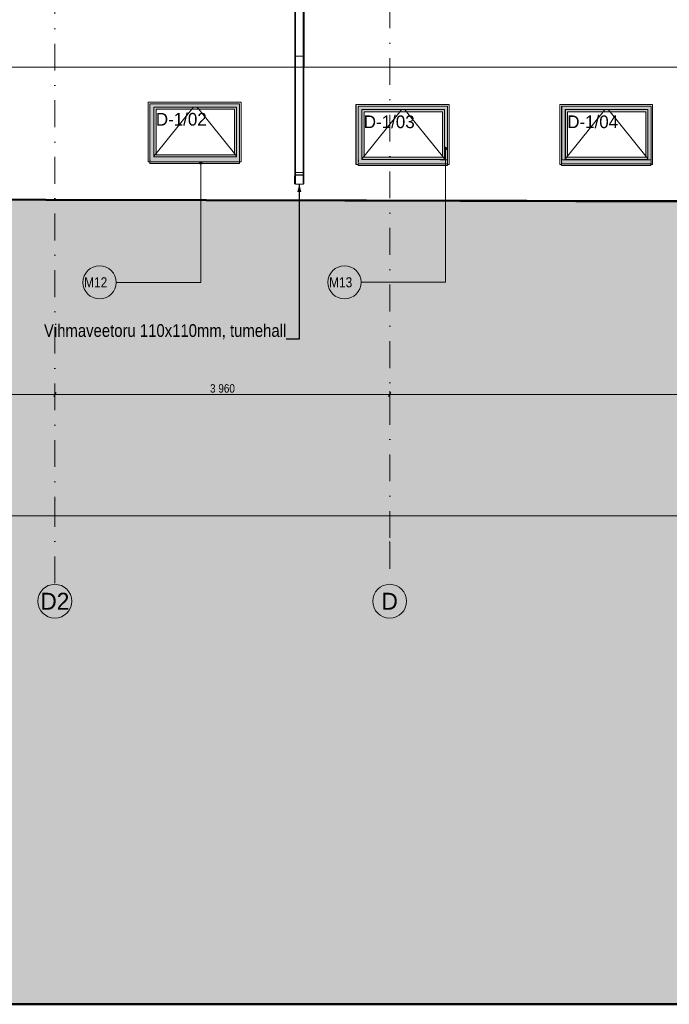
# Model space of a CAD drawing. Header units: millimetres. Extents: x -65 to 137875, y -1905 to 36930.
# Tile 120 of 151: x 58201 to 65885, y 1890 to 13545. Entities that reach past the tile are written whole.
import ezdxf
from ezdxf.enums import TextEntityAlignment as Align

# ---------------------------------------------------------------- set-up
doc = ezdxf.new("R2010")
doc.units = ezdxf.units.MM
doc.header["$MEASUREMENT"] = 0
doc.linetypes.add('Punkt katkend', pattern=[670.277762, 317.5, -176.388889, 0, -176.388874])
for name, color, linetype in [('00 2D joon.AR', 7, 'Continuous'), ('00 Silt sein.AR', 7, 'Continuous'), ('00 Tekst.AR', 7, 'Continuous'), ('00 Telje mõõdud.AR', 7, 'Continuous'), ('00 Teljed.AR', 7, 'Continuous'), ('1232 Välisseinad.AR', 7, 'Continuous'), ('1232 Välisseinad.VANA', 7, 'Continuous'), ('1248 Vihmaveetorud.AR', 7, 'Continuous'), ('Aken', 7, 'Continuous')]:
    doc.layers.add(name, color=color, linetype=linetype)
doc.styles.add('GENERATED_STYLE_4', font='txt', dxfattribs={"width": 0.84})
doc.styles.add('GENERATED_STYLE_6', font='txt')
doc.dimstyles.new('GENERATED_STYLE__1', dxfattribs={"dimtxt": 100, "dimasz": 38, "dimexe": 0.18, "dimexo": 1.5, "dimgap": 0, "dimtad": 1, "dimtih": 1, "dimtoh": 1, "dimdec": 0, "dimzin": 0, "dimdsep": 46, "dimtxsty": 'GENERATED_STYLE_4', "dimblk": 'ARROWHEAD_2', "dimblk1": 'ARROWHEAD_2', "dimblk2": 'ARROWHEAD_2', "dimcen": 0.09, "dimclrd": 256, "dimclre": 256, "dimclrt": 256, "dimadec": 1, "dimazin": 0, "dimtfac": 1, "dimtdec": 4, "dimtmove": 0, "dimatfit": 3, "dimfxl": 0, "dimtolj": 1, "dimtzin": 0, "dimarcsym": 0})
doc.dimstyles.new('GENERATED_STYLE__3', dxfattribs={"dimtxt": 0.18, "dimasz": 91.2, "dimexe": 0.18, "dimexo": 0.0625, "dimgap": 0, "dimtad": 0, "dimtih": 1, "dimtoh": 1, "dimdec": 4, "dimzin": 0, "dimdsep": 46, "dimcen": 0.09, "dimadec": 0, "dimazin": 0, "dimtfac": 1, "dimtdec": 4, "dimtmove": 0, "dimatfit": 3, "dimldrblk": 'ARROWHEAD_5', "dimfxl": 0, "dimtolj": 1, "dimtzin": 0, "dimarcsym": 0})
pattern_1 = [(180, (62188.17, 11831.43), (0, 67), []), (90, (62188.1706, 11831.429), (2.681414, 0), [67, -67]), (90, (62186.83, 11898.429), (2.681414, 0), [67, -201, 67, -67]), (90, (62187.5002, 12032.429), (1.3407068, 0), [67, -335])]

# ---------------------------------------------------------------- blocks, each defined once
blk = doc.blocks.new('Section Element_368_2', base_point=(-56954, 12361))
at = {"layer": '1232 Välisseinad.AR', "color": 7, "linetype": 'Continuous', "lineweight": 13}
for p, q in [((59721, 12570), (60821, 12570)), ((59721, 11861), (59721, 12570)), ((60821, 12570), (60821, 11861)), ((59740, 11861), (59721, 11861)), ((59740, 11861), (59740, 11861)), ((60801, 11861), (60800, 11861)), ((60821, 11861), (60801, 11861))]:
    blk.add_line(p, q, dxfattribs=at)
blk = doc.blocks.new('Section Element_369_2', base_point=(-56954, 12361))
at = {"layer": '1232 Välisseinad.AR', "color": 7, "linetype": 'Continuous', "lineweight": 13}
for p, q in [((62178, 12540), (62183, 12540)), ((62178, 11831), (62178, 12540)), ((62179, 12540), (62179, 11831)), ((62183, 11831), (62178, 11831))]:
    blk.add_line(p, q, dxfattribs=at)
blk = doc.blocks.new('Section Element_370_2', base_point=(-56954, 12361))
at = {"layer": '1232 Välisseinad.AR', "color": 7, "linetype": 'Continuous', "lineweight": 13}
for p, q in [((64590, 12540), (64609, 12540)), ((64590, 11831), (64590, 12540)), ((65670, 12540), (65687, 12540)), ((65687, 12540), (65687, 11831)), ((64609, 11831), (64590, 11831)), ((64610, 11831), (64609, 11831)), ((65670, 11831), (65667, 11831)), ((65687, 11831), (65670, 11831))]:
    blk.add_line(p, q, dxfattribs=at)
blk = doc.blocks.new('Section Element_462_2', base_point=(-56954, 12361))
at = {"layer": '1232 Välisseinad.AR', "color": 7, "linetype": 'Continuous', "lineweight": 13}
blk.add_line((59740, 12550), (59740, 11861), dxfattribs=at)
blk = doc.blocks.new('Section Element_463_2', base_point=(-56954, 12361))
at = {"layer": '1232 Välisseinad.AR', "color": 7, "linetype": 'Continuous', "lineweight": 13}
for p, q in [((64609, 12520), (64609, 11831)), ((64616, 11886), (64616, 12520))]:
    blk.add_line(p, q, dxfattribs=at)
blk = doc.blocks.new('Section Element_470_2', base_point=(-56954, 12361))
at = {"layer": '1232 Välisseinad.AR', "color": 7, "linetype": 'Continuous', "lineweight": 13}
blk.add_line((60801, 11861), (60801, 12550), dxfattribs=at)
blk = doc.blocks.new('Section Element_471_2', base_point=(-56954, 12361))
at = {"layer": '1232 Välisseinad.AR', "color": 7, "linetype": 'Continuous', "lineweight": 13}
blk.add_line((65670, 11831), (65670, 12520), dxfattribs=at)
blk = doc.blocks.new('Section Element_491_2', base_point=(-56954, 12361))
at = {"layer": '1232 Välisseinad.AR', "color": 7, "linetype": 'Continuous', "lineweight": 13}
for p, q in [((61454, 12981), (54729, 12981)), ((76579, 12981), (61564, 12981))]:
    blk.add_line(p, q, dxfattribs=at)
blk = doc.blocks.new('Section Element_515_2', base_point=(-56954, 12361))
at = {"layer": '1232 Välisseinad.VANA', "linetype": 'Continuous', "lineweight": 13, "true_color": 0x3b3c3b}
for points in [[(59743, 11884), (59740, 11863), (60800, 11863), (60801, 11869), (60801, 11911), (59747, 11911)], [(60549, 11911), (60801, 11865), (60801, 11869), (60801, 11911)], [(60800, 11863), (59740, 11863), (59740, 11842), (60800, 11842)], [(60801, 11869), (60800, 11863), (60800, 11842), (60800, 11842), (60800, 11847), (60800, 11847), (60800, 11843), (60800, 11843), (60800, 11862), (60801, 11868)], [(60800, 11847), (60800, 11847), (60800, 11843), (60800, 11843)], [(60801, 11864), (60801, 11868), (60801, 11869), (60801, 11865)]]:
    blk.add_hatch(color=250, dxfattribs=at).paths.add_polyline_path(points)
at = {"layer": '1232 Välisseinad.VANA', "color": 7, "linetype": 'Continuous', "lineweight": 13}
for p, q in [((59743, 11884), (59740, 11863)), ((59740, 11863), (59740, 11842)), ((59740, 11863), (60800, 11863)), ((59740, 11842), (60800, 11842)), ((60801, 11869), (60800, 11863)), ((60800, 11862), (60801, 11868)), ((60800, 11863), (60800, 11842)), ((60800, 11843), (60800, 11862)), ((60800, 11842), (60800, 11847)), ((60800, 11847), (60800, 11843))]:
    blk.add_line(p, q, dxfattribs=at)
blk = doc.blocks.new('Section Element_516_2', base_point=(-56954, 12361))
at = {"layer": 'Aken', "linetype": 'Continuous', "lineweight": 13, "true_color": 0x3b3c3b}
for points in [[(60801, 12550), (59747, 12550), (59747, 12510), (59789, 12510), (60767, 12510), (60801, 12510)], [(60801, 12550), (59747, 12550), (59747, 12510), (59789, 12510), (60767, 12510), (60801, 12510)], [(59747, 11921), (59789, 11921), (59789, 12510), (59747, 12510)], [(59789, 12510), (59747, 12510), (59747, 12040), (59789, 12041)], [(59789, 12510), (59789, 12510), (59789, 11921), (59789, 11921)], [(59789, 12510), (59789, 12041), (59789, 12012), (59789, 12510)], [(59789, 12510), (59789, 12485), (59814, 12485), (60742, 12485), (60767, 12485), (60767, 12510)], [(59789, 12510), (59789, 12485), (59814, 12485), (60742, 12485), (60767, 12485), (60767, 12510)], [(59789, 11946), (59814, 11946), (59814, 12485), (59789, 12485)], [(59814, 12485), (59789, 12485), (59789, 12012), (59814, 12012)], [(59814, 12485), (59814, 11946), (59814, 11946), (59814, 12485)], [(59814, 12485), (59814, 12012), (59814, 11995), (59814, 12485)], [(60742, 12485), (60742, 11946), (60767, 11946), (60767, 12485)], [(60742, 12485), (60742, 11946), (60767, 11946), (60767, 12485)], [(60767, 12510), (60767, 11921), (60801, 11921), (60801, 12510)], [(60767, 12510), (60767, 11921), (60801, 11921), (60801, 12510)], [(59789, 11921), (59747, 11921), (59747, 11911), (60801, 11911), (60801, 11921), (60767, 11921)], [(59789, 11921), (60767, 11921), (60767, 11946), (60742, 11946), (59814, 11946), (59789, 11946)], [(60534, 11946), (60534, 11921), (60767, 11921), (60767, 11946)], [(60549, 11921), (60549, 11911), (60801, 11911), (60801, 11921)], [(60800, 11862), (60800, 11861), (60801, 11861), (60801, 11868)], [(60800, 11862), (60800, 11861), (60801, 11861), (60801, 11868)]]:
    blk.add_hatch(color=250, dxfattribs=at).paths.add_polyline_path(points)
at = {"layer": 'Aken', "color": 7, "linetype": 'Continuous', "lineweight": 13}
for p, q in [((59789, 12510), (59789, 11921)), ((59789, 12510), (59789, 11921)), ((60767, 12510), (59789, 12510)), ((59814, 12485), (59814, 11946)), ((60742, 12485), (59814, 12485)), ((60742, 11946), (60742, 12485)), ((60767, 11921), (60767, 12510)), ((59789, 11921), (60767, 11921)), ((59814, 11946), (60742, 11946))]:
    blk.add_line(p, q, dxfattribs=at)
at = {"layer": 'Aken', "color": 7, "linetype": 'Continuous', "lineweight": 15}
blk.add_line((59814, 11946), (59814, 12485), dxfattribs=at)
at = {"layer": 'Aken', "color": 253, "linetype": 'Continuous', "lineweight": 13, "true_color": 0xa5a6a4}
for p, q in [((59814, 11959), (60238, 12485)), ((60238, 12485), (60258, 12510)), ((60319, 12485), (60298, 12510)), ((60742, 11959), (60319, 12485)), ((59789, 11928), (59814, 11959)), ((60767, 11928), (60742, 11959))]:
    blk.add_line(p, q, dxfattribs=at)
blk = doc.blocks.new('Section Element_518_2', base_point=(-56954, 12361))
at = {"layer": 'Aken', "linetype": 'Continuous', "lineweight": 13, "true_color": 0x3b3c3b}
for points in [[(62203, 12520), (62203, 12480), (62248, 12480), (63225, 12480), (63260, 12480), (63260, 12520)], [(62203, 12520), (62203, 12480), (62248, 12480), (63225, 12480), (63260, 12480), (63260, 12520)], [(62203, 12480), (62203, 11891), (62248, 11891), (62248, 12480)], [(62203, 12480), (62203, 12010), (62248, 12011), (62248, 12480)], [(62249, 12480), (62248, 12480), (62248, 11891), (62249, 11891)], [(62249, 12480), (62248, 12480), (62248, 12011), (62249, 11982)], [(62249, 12480), (62249, 12455), (62274, 12455), (63201, 12455), (63225, 12455), (63225, 12480)], [(62249, 12480), (62249, 12455), (62274, 12455), (63201, 12455), (63225, 12455), (63225, 12480)], [(63225, 11891), (63260, 11891), (63260, 12480), (63225, 12480)], [(63225, 11891), (63260, 11891), (63260, 12480), (63225, 12480)], [(62274, 12455), (62249, 12455), (62249, 11916), (62274, 11916)], [(62274, 12455), (62249, 12455), (62249, 11982), (62274, 11982)], [(62274, 11916), (62274, 11916), (62274, 12455), (62274, 12455)], [(62274, 11982), (62274, 11965), (62274, 12455), (62274, 12455)], [(63201, 12455), (63201, 11916), (63225, 11916), (63225, 12455)], [(63201, 12455), (63201, 11916), (63225, 11916), (63225, 12455)], [(62248, 11891), (62203, 11891), (62203, 11840), (62209, 11886), (63103, 11886), (63260, 11886), (63260, 11891), (63225, 11891)], [(62274, 11916), (62249, 11916), (62249, 11891), (63225, 11891), (63225, 11916), (63201, 11916)], [(62993, 11916), (62993, 11891), (63225, 11891), (63225, 11916)], [(63008, 11891), (63008, 11886), (63103, 11886), (63260, 11886), (63260, 11891)], [(62203, 11874), (62203, 11840), (62209, 11886)], [(63260, 11837), (63260, 11831), (63260, 11831), (63260, 11838)], [(63260, 11837), (63260, 11831), (63260, 11831), (63260, 11838)]]:
    blk.add_hatch(color=250, dxfattribs=at).paths.add_polyline_path(points)
at = {"layer": 'Aken', "color": 7, "linetype": 'Continuous', "lineweight": 13}
for p, q in [((62248, 12480), (62248, 11891)), ((63225, 12480), (62248, 12480)), ((62249, 12480), (62249, 11891)), ((63225, 11891), (63225, 12480)), ((62274, 12455), (62274, 11916)), ((63201, 12455), (62274, 12455)), ((63201, 11916), (63201, 12455)), ((62248, 11891), (63225, 11891)), ((62274, 11916), (63201, 11916))]:
    blk.add_line(p, q, dxfattribs=at)
at = {"layer": 'Aken', "color": 253, "linetype": 'Continuous', "lineweight": 13, "true_color": 0xa5a6a4}
for p, q in [((62697, 12455), (62717, 12480)), ((62777, 12455), (62757, 12480)), ((62274, 11929), (62697, 12455)), ((63201, 11929), (62777, 12455)), ((62249, 11898), (62274, 11929)), ((63225, 11898), (63201, 11929))]:
    blk.add_line(p, q, dxfattribs=at)
at = {"layer": 'Aken', "color": 7, "linetype": 'Continuous', "lineweight": 15}
blk.add_line((62274, 11916), (62274, 12455), dxfattribs=at)
blk = doc.blocks.new('Section Element_519_2', base_point=(-56954, 12361))
at = {"layer": 'Aken', "linetype": 'Continuous', "lineweight": 13, "true_color": 0x3b3c3b}
for points in [[(64616, 12520), (64616, 12480), (64655, 12480), (65632, 12480), (65670, 12480), (65670, 12520)], [(64616, 12520), (64616, 12480), (64655, 12480), (65632, 12480), (65670, 12480), (65670, 12520)], [(64616, 11891), (64655, 11891), (64655, 12480), (64616, 12480)], [(64616, 12010), (64655, 12011), (64655, 12480), (64616, 12480)], [(64656, 12480), (64655, 12480), (64655, 11891), (64656, 11891)], [(64656, 12480), (64655, 12480), (64655, 12011), (64656, 11982)], [(65632, 12480), (64656, 12480), (64656, 12455), (64681, 12455), (65608, 12455), (65632, 12455)], [(65632, 12480), (64656, 12480), (64656, 12455), (64681, 12455), (65608, 12455), (65632, 12455)], [(65632, 12480), (65632, 11891), (65670, 11891), (65670, 12480)], [(65632, 12480), (65632, 11891), (65670, 11891), (65670, 12480)], [(64681, 12455), (64656, 12455), (64656, 11916), (64681, 11916)], [(64681, 12455), (64656, 12455), (64656, 11982), (64681, 11982)], [(64681, 12455), (64681, 11916), (64681, 11916), (64681, 12455)], [(64681, 12455), (64681, 11982), (64681, 11965), (64681, 12455)], [(65608, 12455), (65608, 11916), (65632, 11916), (65632, 12455)], [(65608, 12455), (65608, 11916), (65632, 11916), (65632, 12455)], [(64616, 11886), (65670, 11886), (65670, 11891), (65632, 11891), (64655, 11891), (64616, 11891)], [(64681, 11916), (64656, 11916), (64656, 11891), (65632, 11891), (65632, 11916), (65608, 11916)], [(65403, 11916), (65403, 11891), (65632, 11891), (65632, 11916)], [(65670, 11891), (65418, 11891), (65418, 11886), (65670, 11886)], [(65667, 11831), (65670, 11831), (65670, 11865), (65667, 11837)], [(65667, 11831), (65670, 11831), (65670, 11865), (65667, 11837)]]:
    blk.add_hatch(color=250, dxfattribs=at).paths.add_polyline_path(points)
at = {"layer": 'Aken', "color": 7, "linetype": 'Continuous', "lineweight": 13}
for p, q in [((64655, 12480), (64655, 11891)), ((65632, 12480), (64655, 12480)), ((64656, 12480), (64656, 11891)), ((65632, 11891), (65632, 12480)), ((64681, 12455), (64681, 11916)), ((65608, 12455), (64681, 12455)), ((65608, 11916), (65608, 12455)), ((64655, 11891), (65632, 11891)), ((64681, 11916), (65608, 11916))]:
    blk.add_line(p, q, dxfattribs=at)
at = {"layer": 'Aken', "color": 253, "linetype": 'Continuous', "lineweight": 13, "true_color": 0xa5a6a4}
for p, q in [((65104, 12455), (65124, 12480)), ((65184, 12455), (65164, 12480)), ((64681, 11929), (65104, 12455)), ((65608, 11929), (65184, 12455)), ((64656, 11898), (64681, 11929)), ((65632, 11898), (65608, 11929))]:
    blk.add_line(p, q, dxfattribs=at)
at = {"layer": 'Aken', "color": 7, "linetype": 'Continuous', "lineweight": 15}
blk.add_line((64681, 11916), (64681, 12455), dxfattribs=at)
blk = doc.blocks.new('Section Element_528_2', base_point=(-56954, 12361))
at = {"layer": '1232 Välisseinad.AR', "color": 7, "linetype": 'Continuous', "lineweight": 13}
for p, q in [((62183, 12540), (62203, 12540)), ((62183, 11831), (62183, 12540)), ((62203, 12520), (62203, 11839)), ((62203, 12520), (62203, 12520)), ((62203, 11831), (62183, 11831))]:
    blk.add_line(p, q, dxfattribs=at)
blk = doc.blocks.new('Section Element_529_2', base_point=(-56954, 12361))
at = {"layer": '1232 Välisseinad.AR', "color": 7, "linetype": 'Continuous', "lineweight": 13}
for p, q in [((63260, 12540), (63280, 12540)), ((63260, 11840), (63260, 12520)), ((63280, 12540), (63280, 11831)), ((63260, 11831), (63260, 11838)), ((63280, 11831), (63260, 11831))]:
    blk.add_line(p, q, dxfattribs=at)
blk = doc.blocks.new('Section Element_531_2', base_point=(-56954, 12361))
at = {"layer": '1232 Välisseinad.VANA', "linetype": 'Continuous', "lineweight": 13, "true_color": 0x3b3c3b}
for points in [[(62203, 11838), (63260, 11838), (63260, 11840), (63260, 11840), (63260, 11886), (63103, 11886), (62209, 11886), (62203, 11840), (62203, 11839), (62203, 11839)], [(63260, 11817), (63260, 11838), (62203, 11838), (62203, 11817)], [(63103, 11886), (63008, 11886), (63260, 11840), (63260, 11886)], [(63260, 11840), (63260, 11838), (63260, 11817), (63260, 11817), (63260, 11822), (63260, 11822), (63260, 11818), (63260, 11818), (63260, 11837), (63260, 11839)], [(63260, 11818), (63260, 11818), (63260, 11822), (63260, 11822)]]:
    blk.add_hatch(color=250, dxfattribs=at).paths.add_polyline_path(points)
at = {"layer": '1232 Välisseinad.VANA', "color": 7, "linetype": 'Continuous', "lineweight": 13}
for p, q in [((62209, 11886), (62203, 11840)), ((62203, 11839), (62203, 11838)), ((62203, 11838), (63260, 11838)), ((62203, 11838), (62203, 11817)), ((62203, 11817), (63260, 11817)), ((63178, 11886), (63260, 11886)), ((63260, 11840), (63260, 11838)), ((63260, 11837), (63260, 11839)), ((63260, 11838), (63260, 11817)), ((63260, 11818), (63260, 11837)), ((63260, 11817), (63260, 11822)), ((63260, 11822), (63260, 11818))]:
    blk.add_line(p, q, dxfattribs=at)
blk = doc.blocks.new('Section Element_532_2', base_point=(-56954, 12361))
at = {"layer": '1232 Välisseinad.VANA', "linetype": 'Continuous', "lineweight": 13, "true_color": 0x3b3c3b}
for points in [[(64610, 11838), (65667, 11838), (65670, 11866), (65670, 11886), (64616, 11886), (64613, 11862)], [(65667, 11817), (65667, 11838), (64610, 11838), (64610, 11817)], [(65418, 11886), (65667, 11841), (65670, 11866), (65670, 11886)], [(65670, 11866), (65667, 11838), (65667, 11817), (65667, 11817), (65667, 11822), (65667, 11822), (65667, 11818), (65667, 11818), (65667, 11837), (65670, 11865)], [(65667, 11840), (65670, 11865), (65670, 11866), (65667, 11841)], [(65667, 11818), (65667, 11818), (65667, 11822), (65667, 11822)]]:
    blk.add_hatch(color=250, dxfattribs=at).paths.add_polyline_path(points)
at = {"layer": '1232 Välisseinad.VANA', "color": 7, "linetype": 'Continuous', "lineweight": 13}
for p, q in [((64613, 11862), (64610, 11838)), ((64610, 11838), (65667, 11838)), ((64610, 11838), (64610, 11817)), ((64610, 11817), (65667, 11817)), ((64616, 11886), (65670, 11886)), ((65670, 11866), (65667, 11838)), ((65667, 11837), (65670, 11865)), ((65667, 11838), (65667, 11817)), ((65667, 11818), (65667, 11837)), ((65667, 11817), (65667, 11822)), ((65667, 11822), (65667, 11818))]:
    blk.add_line(p, q, dxfattribs=at)
blk = doc.blocks.new('Section Element_540_2', base_point=(-56954, 12361))
at = {"layer": '1232 Välisseinad.AR', "color": 7, "linetype": 'Continuous', "lineweight": 13}
blk.add_line((59740, 12550), (60801, 12550), dxfattribs=at)
blk = doc.blocks.new('Section Element_541_2', base_point=(-56954, 12361))
at = {"layer": '1232 Välisseinad.AR', "color": 7, "linetype": 'Continuous', "lineweight": 13}
for p, q in [((62203, 12540), (63260, 12540)), ((62203, 12520), (63260, 12520))]:
    blk.add_line(p, q, dxfattribs=at)
blk = doc.blocks.new('Section Element_542_2', base_point=(-56954, 12361))
at = {"layer": '1232 Välisseinad.AR', "color": 7, "linetype": 'Continuous', "lineweight": 13}
for p, q in [((64609, 12540), (65670, 12540)), ((64609, 12520), (65670, 12520))]:
    blk.add_line(p, q, dxfattribs=at)
blk = doc.blocks.new('Section Element_549_2', base_point=(-56954, 12361))
at = {"layer": '1232 Välisseinad.AR', "color": 7, "linetype": 'Continuous', "lineweight": 13}
for p, q in [((54709, 11421), (81099, 11338)), ((83099, 11330), (54709, 11419)), ((83164, 7671), (54728, 7671))]:
    blk.add_line(p, q, dxfattribs=at)
blk = doc.blocks.new('Section Element_557_2', base_point=(-56954, 12361))
at = {"layer": '1232 Välisseinad.VANA', "linetype": 'Continuous', "lineweight": 0, "true_color": 0x000000}
h = blk.add_hatch(dxfattribs=at)
h.set_pattern_fill('Tellis___Tavaseotis_0002', color=178, style=0, pattern_type=2)
h.set_pattern_definition(pattern_1)
h.paths.add_polyline_path([(62183, 12540), (62179, 12540), (62179, 11831), (62183, 11831)])
h = blk.add_hatch(dxfattribs=at)
h.set_pattern_fill('Tellis___Tavaseotis_0002', color=178, style=0, pattern_type=2)
h.set_pattern_definition(pattern_1)
h.paths.add_polyline_path([(62183, 12540), (62179, 12540), (62179, 11831), (62183, 11831)])
blk = doc.blocks.new('Section Element_842_2', base_point=(-56954, 12361))
at = {"layer": '1248 Vihmaveetorud.AR', "color": 7, "linetype": 'Continuous', "lineweight": 13}
for p, q in [((61454, 11736), (61454, 11735)), ((61454, 11735), (61454, 11728)), ((61454, 11728), (61454, 11721)), ((61454, 11721), (61454, 11715)), ((61454, 11715), (61454, 11709)), ((61454, 11709), (61454, 11705)), ((61454, 11705), (61454, 11701)), ((61454, 11701), (61454, 11699)), ((61455, 11699), (61455, 11683)), ((61455, 11683), (61455, 11663)), ((61455, 11663), (61455, 11645)), ((61456, 11736), (61456, 11736)), ((61456, 11704), (61457, 11706)), ((61457, 11736), (61464, 11736)), ((61457, 11736), (61457, 11736)), ((61457, 11706), (61464, 11709)), ((61464, 11708), (61457, 11705)), ((61457, 11705), (61457, 11704)), ((61464, 11736), (61554, 11736)), ((61464, 11736), (61464, 11731)), ((61464, 11731), (61464, 11726)), ((61464, 11726), (61464, 11721)), ((61464, 11721), (61464, 11716)), ((61464, 11716), (61464, 11713)), ((61464, 11713), (61464, 11710)), ((61464, 11710), (61464, 11709)), ((61464, 11709), (61554, 11709)), ((61554, 11708), (61464, 11708)), ((61465, 11702), (61464, 11679)), ((61464, 11679), (61464, 11658)), ((61464, 11658), (61464, 11639)), ((61465, 11708), (61465, 11707)), ((61465, 11706), (61465, 11702)), ((61554, 11736), (61561, 11736)), ((61554, 11736), (61554, 11731)), ((61554, 11731), (61554, 11726)), ((61554, 11726), (61554, 11721)), ((61554, 11721), (61554, 11716)), ((61554, 11716), (61554, 11713)), ((61554, 11713), (61554, 11710)), ((61554, 11710), (61554, 11709)), ((61554, 11709), (61561, 11706)), ((61560, 11705), (61554, 11708)), ((61555, 11702), (61554, 11679)), ((61554, 11679), (61554, 11658)), ((61554, 11658), (61554, 11639)), ((61555, 11707), (61555, 11707)), ((61555, 11705), (61555, 11702)), ((61560, 11704), (61560, 11705)), ((61561, 11736), (61561, 11736)), ((61561, 11706), (61562, 11702)), ((61562, 11736), (61562, 11736)), ((61562, 11702), (61564, 11698)), ((61564, 11736), (61564, 11735)), ((61564, 11736), (61564, 11728)), ((61564, 11735), (61564, 11728)), ((61564, 11728), (61564, 11721)), ((61564, 11728), (61564, 11705)), ((61564, 11721), (61564, 11715)), ((61564, 11715), (61564, 11709)), ((61564, 11709), (61564, 11705)), ((61564, 11705), (61564, 11701)), ((61564, 11705), (61564, 11683)), ((61564, 11701), (61564, 11698)), ((61564, 11698), (61564, 11697)), ((61564, 11698), (61564, 11698)), ((61564, 11683), (61564, 11663)), ((61564, 11663), (61564, 11645)), ((61455, 11645), (61455, 11631)), ((61455, 11631), (61455, 11619)), ((61455, 11619), (61455, 11611)), ((61455, 11611), (61455, 11607)), ((61457, 11601), (61455, 11607)), ((61464, 11598), (61457, 11601)), ((61464, 11639), (61464, 11623)), ((61464, 11623), (61464, 11611)), ((61464, 11611), (61464, 11602)), ((61464, 11602), (61464, 11598)), ((61554, 11598), (61464, 11598)), ((61554, 11639), (61554, 11623)), ((61554, 11623), (61554, 11611)), ((61554, 11611), (61554, 11602)), ((61554, 11602), (61554, 11598)), ((61559, 11600), (61559, 11600)), ((61564, 11607), (61561, 11600)), ((61564, 11645), (61564, 11631)), ((61564, 11631), (61564, 11619)), ((61564, 11619), (61564, 11611)), ((61564, 11611), (61564, 11607))]:
    blk.add_line(p, q, dxfattribs=at)
blk = doc.blocks.new('Section Element_843_2', base_point=(-56954, 12361))
at = {"layer": '1248 Vihmaveetorud.AR', "color": 7, "linetype": 'Continuous', "lineweight": 13}
for p, q in [((61453, 11697), (61456, 11704)), ((61453, 11607), (61453, 11697)), ((61457, 11703), (61454, 11697)), ((61454, 11697), (61454, 11607)), ((61454, 11697), (61455, 11697)), ((61457, 11703), (61455, 11697)), ((61456, 11704), (61463, 11707)), ((61463, 11706), (61457, 11703)), ((61464, 11706), (61457, 11703)), ((61463, 11707), (61553, 11707)), ((61553, 11706), (61463, 11706)), ((61553, 11707), (61560, 11704)), ((61553, 11707), (61554, 11707)), ((61559, 11703), (61553, 11706)), ((61554, 11707), (61560, 11704)), ((61562, 11697), (61559, 11703)), ((61560, 11704), (61563, 11697)), ((61560, 11704), (61561, 11704)), ((61561, 11704), (61564, 11697)), ((61562, 11607), (61562, 11697)), ((61563, 11697), (61563, 11607)), ((61563, 11697), (61564, 11697)), ((61456, 11600), (61453, 11607)), ((61454, 11607), (61457, 11600)), ((61454, 11607), (61455, 11607)), ((61455, 11607), (61457, 11600)), ((61463, 11597), (61456, 11600)), ((61457, 11600), (61463, 11598)), ((61457, 11600), (61464, 11598)), ((61463, 11598), (61553, 11598)), ((61553, 11597), (61463, 11597)), ((61560, 11600), (61553, 11597)), ((61553, 11598), (61559, 11600)), ((61553, 11597), (61554, 11597)), ((61561, 11600), (61554, 11597)), ((61559, 11600), (61562, 11607)), ((61563, 11607), (61560, 11600)), ((61564, 11607), (61561, 11600)), ((61563, 11607), (61564, 11607)), ((61564, 11607), (61564, 11607))]:
    blk.add_line(p, q, dxfattribs=at)
blk = doc.blocks.new('Section Element_844_2', base_point=(-56954, 12361))
at = {"layer": '1248 Vihmaveetorud.AR', "color": 7, "linetype": 'Continuous', "lineweight": 13}
for p, q in [((61455, 13101), (61454, 13099)), ((61454, 13099), (61454, 13091)), ((61454, 13091), (61454, 13080)), ((61454, 13080), (61454, 13067)), ((61454, 13067), (61454, 13050)), ((61455, 13101), (61455, 13101)), ((61465, 13111), (61464, 13108)), ((61464, 13108), (61464, 13100)), ((61464, 13100), (61464, 13089)), ((61464, 13089), (61464, 13074)), ((61464, 13074), (61464, 13056)), ((61464, 13056), (61464, 13036)), ((61555, 13111), (61465, 13111)), ((61465, 13111), (61465, 13111)), ((61555, 13111), (61554, 13108)), ((61554, 13108), (61554, 13100)), ((61554, 13100), (61554, 13089)), ((61554, 13089), (61554, 13074)), ((61554, 13074), (61554, 13056)), ((61554, 13056), (61554, 13036)), ((61562, 13108), (61555, 13111)), ((61555, 13111), (61555, 13111)), ((61565, 13101), (61564, 13099)), ((61564, 13099), (61564, 13091)), ((61564, 13091), (61564, 13080)), ((61564, 13080), (61564, 13067)), ((61564, 13067), (61564, 13050)), ((61565, 13101), (61565, 13101)), ((61454, 13050), (61454, 13032)), ((61454, 13032), (61454, 13012)), ((61454, 13012), (61454, 12991)), ((61454, 12991), (61454, 12981)), ((61454, 12981), (61454, 12981)), ((61455, 12981), (61455, 12981)), ((61455, 12981), (61457, 12981)), ((61464, 12981), (61457, 12981)), ((61464, 13036), (61464, 13014)), ((61464, 13014), (61464, 12992)), ((61464, 12992), (61464, 12981)), ((61464, 12981), (61464, 12981)), ((61464, 12981), (61554, 12981)), ((61554, 13036), (61554, 13014)), ((61554, 13014), (61554, 12992)), ((61554, 12992), (61554, 12981)), ((61561, 12981), (61554, 12981)), ((61561, 12981), (61563, 12981)), ((61563, 12981), (61563, 12981)), ((61564, 13050), (61564, 13032)), ((61564, 13032), (61564, 13012)), ((61564, 13012), (61564, 12991)), ((61565, 12994), (61564, 12989)), ((61564, 12991), (61564, 12981)), ((61564, 12989), (61564, 12984)), ((61564, 12984), (61564, 12981)), ((61565, 13012), (61565, 13012)), ((61565, 13012), (61565, 13010)), ((61565, 13010), (61565, 13007)), ((61565, 13007), (61565, 13003)), ((61565, 13003), (61565, 12999)), ((61565, 12999), (61565, 12994))]:
    blk.add_line(p, q, dxfattribs=at)
blk = doc.blocks.new('Section Element_845_2', base_point=(-56954, 12361))
at = {"layer": '1248 Vihmaveetorud.AR', "color": 7, "linetype": 'Continuous', "lineweight": 13}
for p, q in [((61455, 13162), (61455, 13156)), ((61455, 13156), (61455, 13146)), ((61455, 13146), (61455, 13136)), ((61455, 13136), (61455, 13126)), ((61455, 13126), (61455, 13118)), ((61455, 13118), (61455, 13111)), ((61455, 13111), (61455, 13106)), ((61455, 13106), (61455, 13102)), ((61455, 13102), (61455, 13101)), ((61465, 13162), (61465, 13157)), ((61465, 13157), (61465, 13148)), ((61465, 13148), (61465, 13140)), ((61465, 13140), (61465, 13132)), ((61465, 13132), (61465, 13125)), ((61465, 13125), (61465, 13119)), ((61465, 13119), (61465, 13115)), ((61465, 13115), (61465, 13112)), ((61465, 13112), (61465, 13111)), ((61465, 13111), (61555, 13111)), ((61465, 13111), (61465, 13111)), ((61555, 13162), (61555, 13157)), ((61555, 13157), (61555, 13148)), ((61555, 13148), (61555, 13140)), ((61555, 13140), (61555, 13132)), ((61555, 13132), (61555, 13125)), ((61555, 13125), (61555, 13119)), ((61555, 13119), (61555, 13115)), ((61555, 13115), (61555, 13112)), ((61555, 13112), (61555, 13111)), ((61555, 13111), (61562, 13108)), ((61555, 13111), (61555, 13111)), ((61565, 13162), (61565, 13148)), ((61565, 13162), (61565, 13156)), ((61565, 13156), (61565, 13146)), ((61565, 13148), (61565, 13122)), ((61565, 13146), (61565, 13136)), ((61565, 13136), (61565, 13126)), ((61565, 13126), (61565, 13118)), ((61565, 13122), (61565, 13097)), ((61565, 13118), (61565, 13111)), ((61565, 13111), (61565, 13106)), ((61565, 13106), (61565, 13102)), ((61565, 13102), (61565, 13101)), ((61565, 13101), (61565, 13101)), ((61565, 13097), (61565, 13074)), ((61565, 13074), (61565, 13054)), ((61565, 13054), (61565, 13037)), ((61565, 13037), (61565, 13024)), ((61565, 13024), (61565, 13015)), ((61565, 13015), (61565, 13012))]:
    blk.add_line(p, q, dxfattribs=at)
blk = doc.blocks.new('Section Element_848_2', base_point=(-56954, 12361))
at = {"layer": '1248 Vihmaveetorud.AR', "color": 7, "linetype": 'Continuous', "lineweight": 13}
for p, q in [((61454, 11736), (61454, 12981)), ((61464, 11736), (61464, 12981)), ((61554, 11736), (61554, 12981)), ((61564, 11736), (61564, 12981)), ((61564, 11736), (61564, 12981)), ((61456, 11736), (61457, 11736)), ((61457, 11736), (61464, 11736)), ((61464, 11736), (61554, 11736)), ((61554, 11736), (61561, 11736)), ((61561, 11736), (61562, 11736))]:
    blk.add_line(p, q, dxfattribs=at)
blk = doc.blocks.new('Section Element_849_2', base_point=(-56954, 12361))
at = {"layer": '1248 Vihmaveetorud.AR', "color": 7, "linetype": 'Continuous', "lineweight": 13}
for p, q in [((61455, 24485), (61458, 24484)), ((61455, 13162), (61455, 24485)), ((61458, 24484), (61465, 24484)), ((61465, 13162), (61465, 24484)), ((61465, 24484), (61555, 24484)), ((61555, 13162), (61555, 24484)), ((61555, 24484), (61562, 24484)), ((61562, 24484), (61565, 24485)), ((61565, 13162), (61565, 24492)), ((61565, 13162), (61565, 24485))]:
    blk.add_line(p, q, dxfattribs=at)
blk = doc.blocks.new('*D2709', base_point=(-56954, 12361))
at = {"layer": '00 Telje mõõdud.AR', "color": 252, "linetype": 'Continuous', "lineweight": 13, "true_color": 0x8c8d8c}
for p, q in [((54729, 9134), (54700, 9084)), ((54715, 9072), (54715, 9147)), ((54715, 9109), (58617, 9109)), ((58632, 9134), (58603, 9084)), ((58617, 9072), (58617, 9147))]:
    blk.add_line(p, q, dxfattribs=at)
at = {"layer": '00 Telje mõõdud.AR', "color": 252, "lineweight": 13, "true_color": 0x8c8d8c, "insert": (56521, 9129), "char_height": 100, "attachment_point": 7, "style": 'GENERATED_STYLE_4'}
blk.add_mtext('\\A1;{\\pql;\\fArial|b0|i0|c0|p34;3\xa0903}', dxfattribs=at)
blk = doc.blocks.new('ARROWHEAD_2')
at = {"color": 0, "linetype": 'Continuous', "lineweight": 0}
for p, q in [((0, 0), (-1, 0)), ((-0.38, -0.66), (0.38, 0.66))]:
    blk.add_line(p, q, dxfattribs=at)
blk = doc.blocks.new('*D2710', base_point=(-56954, 12361))
at = {"layer": '00 Telje mõõdud.AR', "color": 252, "linetype": 'Continuous', "lineweight": 13, "true_color": 0x8c8d8c}
for p, q in [((58632, 9134), (58603, 9084)), ((58617, 9072), (58617, 9147)), ((58617, 9109), (62578, 9109)), ((62592, 9134), (62563, 9084)), ((62578, 9072), (62578, 9147))]:
    blk.add_line(p, q, dxfattribs=at)
at = {"layer": '00 Telje mõõdud.AR', "color": 252, "lineweight": 13, "true_color": 0x8c8d8c, "insert": (60453, 9129), "char_height": 100, "attachment_point": 7, "style": 'GENERATED_STYLE_4'}
blk.add_mtext('\\A1;{\\pql;\\fArial|b0|i0|c0|p34;3\xa0960}', dxfattribs=at)
blk = doc.blocks.new('*D2711', base_point=(-56954, 12361))
at = {"layer": '00 Telje mõõdud.AR', "color": 252, "linetype": 'Continuous', "lineweight": 13, "true_color": 0x8c8d8c}
for p, q in [((62592, 9134), (62563, 9084)), ((62578, 9072), (62578, 9147)), ((62578, 9109), (72738, 9109)), ((72753, 9134), (72724, 9084)), ((72738, 9072), (72738, 9147))]:
    blk.add_line(p, q, dxfattribs=at)
at = {"layer": '00 Telje mõõdud.AR', "color": 252, "lineweight": 13, "true_color": 0x8c8d8c, "insert": (67481, 9129), "char_height": 100, "attachment_point": 7, "style": 'GENERATED_STYLE_4'}
blk.add_mtext('\\A1;{\\pql;\\fArial|b0|i0|c0|p34;10\xa0161}', dxfattribs=at)
blk = doc.blocks.new('Label_36_2', base_point=(59812, 12485))
at = {"layer": '00 Silt sein.AR', "color": 5, "lineweight": 13, "style": 'GENERATED_STYLE_4'}
blk.add_attdef('DUMMY_25', text='', height=150, dxfattribs=at).set_placement((59812, 12441), align=Align.TOP_LEFT)
blk = doc.blocks.new('Label_37_2', base_point=(62271, 12455))
at = {"layer": '00 Silt sein.AR', "color": 5, "lineweight": 13, "style": 'GENERATED_STYLE_4'}
blk.add_attdef('DUMMY_25', text='', height=150, dxfattribs=at).set_placement((62271, 12411), align=Align.TOP_LEFT)
blk = doc.blocks.new('Label_38_2', base_point=(64678, 12455))
at = {"layer": '00 Silt sein.AR', "color": 5, "lineweight": 13, "style": 'GENERATED_STYLE_4'}
blk.add_attdef('DUMMY_25', text='', height=150, dxfattribs=at).set_placement((64678, 12411), align=Align.TOP_LEFT)
blk = doc.blocks.new('Label_87_2', base_point=(63239, 12019))
at = {"layer": '00 Silt sein.AR', "linetype": 'Continuous', "lineweight": 0, "true_color": 0x000000}
blk.add_hatch(color=178, dxfattribs=at).paths.add_polyline_path([(63224, 12019), (63225, 12014), (63229, 12009), (63234, 12005), (63239, 12004), (63245, 12005), (63250, 12009), (63253, 12014), (63254, 12019), (63253, 12025), (63250, 12030), (63245, 12033), (63239, 12034), (63234, 12033), (63229, 12030), (63225, 12025)])
at = {"layer": '00 Silt sein.AR', "color": 7, "linetype": 'Continuous', "lineweight": 13}
for p, q in [((63239, 12004), (63239, 10436)), ((63239, 10436), (62239, 10436))]:
    blk.add_line(p, q, dxfattribs=at)
at = {"layer": '00 Silt sein.AR', "color": 7, "linetype": 'Continuous', "lineweight": 13, "flags": 128}
blk.add_lwpolyline([(62239, 10436, 1), (61847, 10436, 1)], format="xyb", close=True, dxfattribs=at)
at = {"layer": '00 Silt sein.AR', "color": 7, "linetype": 'Continuous', "lineweight": 13}
blk.add_circle((63239, 12019), 15, dxfattribs=at)
at = {"layer": '00 Silt sein.AR', "color": 7, "lineweight": 13, "insert": (62043, 10496), "char_height": 120, "attachment_point": 2, "style": 'GENERATED_STYLE_4'}
blk.add_mtext('\\A1;{\\pqc;\\pt0,20000;\\fArial|b0|i0|c0|p34;M13 \\fArial|b0|i0|c0|p34;\\A1{\\H.66x;\\S^  ;}\\fArial|b0|i0|c0|p34;\\fArial|b0|i0|c0|p34;\\A1{\\H.66x;\\S^  ;}\\fArial|b0|i0|c0|p34;\\fArial|b0|i0|c0|p34;\\fArial|b0|i0|c0|p34;\\fArial|b0|i0|c0|p34;\\fArial|b0|i0|c0|p34;\\fArial|b0|i0|c0|p34;\\fArial|b0|i0|c0|p34;\\fArial|b0|i0|c0|p34;\\fArial|b0|i0|c0|p34;\\fArial|b0|i0|c0|p34;\\fArial|b0|i0|c0|p34;\\fArial|b0|i0|c0|p34;\\fArial|b0|i0|c0|p34;\\fArial|b0|i0|c0|p34;\\fArial|b0|i0|c0|p34;\\fArial|b0|i0|c0|p34;\\fArial|b0|i0|c0|p34;\\fArial|b0|i0|c0|p34;\\fArial|b0|i0|c0|p34;\\fArial|b0|i0|c0|p34;\\fArial|b0|i0|c0|p34;\\fArial|b0|i0|c0|p34;\\fArial|b0|i0|c0|p34;\\fArial|b0|i0|c0|p34;\\fArial|b0|i0|c0|p34;\\fArial|b0|i0|c0|p34;\\fArial|b0|i0|c0|p34;\\fArial|b0|i0|c0|p34;\\fArial|b0|i0|c0|p34;\\fArial|b0|i0|c0|p34;\\fArial|b0|i0|c0|p34;\\fArial|b0|i0|c0|p34;\\fArial|b0|i0|c0|p34;\\fArial|b0|i0|c0|p34;\\fArial|b0|i0|c0|p34;\\fArial|b0|i0|c0|p34;\\fArial|b0|i0|c0|p34;\\fArial|b0|i0|c0|p34;\\fArial|b0|i0|c0|p34;\\fArial|b0|i0|c0|p34;\\fArial|b0|i0|c0|p34;\\fArial|b0|i0|c0|p34;\\fArial|b0|i0|c0|p34;\\fArial|b0|i0|c0|p34;}', dxfattribs=at)
blk = doc.blocks.new('Label_88_2', base_point=(60343, 11848))
at = {"layer": '00 Silt sein.AR', "linetype": 'Continuous', "lineweight": 0, "true_color": 0x000000}
blk.add_hatch(color=178, dxfattribs=at).paths.add_polyline_path([(60328, 11848), (60329, 11842), (60332, 11837), (60337, 11834), (60343, 11833), (60348, 11834), (60353, 11837), (60356, 11842), (60358, 11848), (60356, 11854), (60353, 11859), (60348, 11862), (60343, 11863), (60337, 11862), (60332, 11859), (60329, 11854)])
at = {"layer": '00 Silt sein.AR', "color": 7, "linetype": 'Continuous', "lineweight": 13}
for p, q in [((60343, 11833), (60343, 10436)), ((60343, 10436), (59343, 10436))]:
    blk.add_line(p, q, dxfattribs=at)
at = {"layer": '00 Silt sein.AR', "color": 7, "linetype": 'Continuous', "lineweight": 13, "flags": 128}
blk.add_lwpolyline([(59343, 10436, 1), (58950, 10436, 1)], format="xyb", close=True, dxfattribs=at)
at = {"layer": '00 Silt sein.AR', "color": 7, "linetype": 'Continuous', "lineweight": 13}
blk.add_circle((60343, 11848), 15, dxfattribs=at)
at = {"layer": '00 Silt sein.AR', "color": 7, "lineweight": 13, "insert": (59146, 10496), "char_height": 120, "attachment_point": 2, "style": 'GENERATED_STYLE_4'}
blk.add_mtext('\\A1;{\\pqc;\\pt0,20000;\\fArial|b0|i0|c0|p34;M12 \\fArial|b0|i0|c0|p34;\\A1{\\H.66x;\\S^  ;}\\fArial|b0|i0|c0|p34;\\fArial|b0|i0|c0|p34;\\A1{\\H.66x;\\S^  ;}\\fArial|b0|i0|c0|p34;\\fArial|b0|i0|c0|p34;\\fArial|b0|i0|c0|p34;\\fArial|b0|i0|c0|p34;\\fArial|b0|i0|c0|p34;\\fArial|b0|i0|c0|p34;\\fArial|b0|i0|c0|p34;\\fArial|b0|i0|c0|p34;\\fArial|b0|i0|c0|p34;\\fArial|b0|i0|c0|p34;\\fArial|b0|i0|c0|p34;\\fArial|b0|i0|c0|p34;\\fArial|b0|i0|c0|p34;\\fArial|b0|i0|c0|p34;\\fArial|b0|i0|c0|p34;\\fArial|b0|i0|c0|p34;\\fArial|b0|i0|c0|p34;\\fArial|b0|i0|c0|p34;\\fArial|b0|i0|c0|p34;\\fArial|b0|i0|c0|p34;\\fArial|b0|i0|c0|p34;\\fArial|b0|i0|c0|p34;\\fArial|b0|i0|c0|p34;\\fArial|b0|i0|c0|p34;\\fArial|b0|i0|c0|p34;\\fArial|b0|i0|c0|p34;\\fArial|b0|i0|c0|p34;\\fArial|b0|i0|c0|p34;\\fArial|b0|i0|c0|p34;\\fArial|b0|i0|c0|p34;\\fArial|b0|i0|c0|p34;\\fArial|b0|i0|c0|p34;\\fArial|b0|i0|c0|p34;\\fArial|b0|i0|c0|p34;\\fArial|b0|i0|c0|p34;\\fArial|b0|i0|c0|p34;\\fArial|b0|i0|c0|p34;\\fArial|b0|i0|c0|p34;\\fArial|b0|i0|c0|p34;\\fArial|b0|i0|c0|p34;\\fArial|b0|i0|c0|p34;\\fArial|b0|i0|c0|p34;\\fArial|b0|i0|c0|p34;\\fArial|b0|i0|c0|p34;}', dxfattribs=at)
blk = doc.blocks.new('Standard grid marker[5]_2', base_point=(58617, 32361))
at = {"layer": '00 Teljed.AR', "color": 252, "linetype": 'Punkt katkend', "lineweight": 13, "true_color": 0x8c8d8c}
for p, q in [((58617, 31361), (58617, 7861)), ((58617, 7861), (58617, 6861))]:
    blk.add_line(p, q, dxfattribs=at)
at = {"layer": '00 Teljed.AR', "color": 252, "linetype": 'Continuous', "lineweight": 13, "true_color": 0x8c8d8c}
blk.add_circle((58617, 6661), 200, dxfattribs=at)
at = {"layer": '00 Teljed.AR', "color": 252, "linetype": 'Punkt katkend', "lineweight": 13, "true_color": 0x8c8d8c}
blk.add_point((58617, 7861), dxfattribs=at)
blk.add_point((58617, 7861), dxfattribs=at)
at = {"layer": '00 Teljed.AR', "color": 252, "lineweight": 13, "true_color": 0x8c8d8c, "style": 'GENERATED_STYLE_6'}
for tag, p in [('AC_MarkerText_1_0', (58617, 32661)), ('AC_MarkerText_1_1', (58617, 6761))]:
    blk.add_attdef(tag, text='', height=200, rotation=360, dxfattribs=at).set_placement(p, align=Align.TOP_CENTER)
blk = doc.blocks.new('Standard grid marker[7]_2', base_point=(62578, 32361))
at = {"layer": '00 Teljed.AR', "color": 252, "linetype": 'Punkt katkend', "lineweight": 13, "true_color": 0x8c8d8c}
for p, q in [((62578, 31861), (62578, 7361)), ((62578, 7361), (62578, 6861))]:
    blk.add_line(p, q, dxfattribs=at)
at = {"layer": '00 Teljed.AR', "color": 252, "linetype": 'Continuous', "lineweight": 13, "true_color": 0x8c8d8c}
blk.add_circle((62578, 6661), 200, dxfattribs=at)
at = {"layer": '00 Teljed.AR', "color": 252, "linetype": 'Punkt katkend', "lineweight": 13, "true_color": 0x8c8d8c}
blk.add_point((62578, 7361), dxfattribs=at)
blk.add_point((62578, 7361), dxfattribs=at)
at = {"layer": '00 Teljed.AR', "color": 252, "lineweight": 13, "true_color": 0x8c8d8c, "style": 'GENERATED_STYLE_6'}
for tag, p in [('AC_MarkerText_1_0', (62578, 32661)), ('AC_MarkerText_1_1', (62578, 6761))]:
    blk.add_attdef(tag, text='', height=200, rotation=360, dxfattribs=at).set_placement(p, align=Align.TOP_CENTER)
blk = doc.blocks.new('ARROWHEAD_5')
at = {"linetype": 'Continuous', "lineweight": 0}
blk.add_hatch(color=0, dxfattribs=at).paths.add_polyline_path([(-1, 0.2679), (0, 0), (-1, -0.2679)])
at = {"color": 0, "linetype": 'Continuous', "lineweight": 0}
blk.add_line((0, 0), (-1, 0), dxfattribs=at)

msp = doc.modelspace()

# ---------------------------------------------------------------- hatches: boundary and pattern name
at = {"layer": '00 2D joon.AR', "linetype": 'Continuous', "lineweight": 13}
msp.add_hatch(color=255, dxfattribs=at).paths.add_polyline_path([(12812.2, 11800.7), (21166.9, 11821.4), (22507.1, 11821.4), (22263.7, 11701.4), (21689.7, 11641.4), (26110.3, 11651.4), (31540.2, 11691.4), (54714.8, 11421.5), (83163.8, 11360), (84358.5, 11357.1), (84558.5, 11351.7), (89443.5, 11314.3), (89443.5, 1890.1), (12810.5, 1890.1)])

# ---------------------------------------------------------------- linework, layer by layer
at = {"layer": '00 2D joon.AR', "color": 7, "linetype": 'Continuous', "lineweight": 50, "flags": 128}
msp.add_lwpolyline([(12812.2, 11800.7), (21166.9, 11821.4), (22507.1, 11821.4), (22263.7, 11701.4), (21689.7, 11641.4), (26110.3, 11651.4), (31540.2, 11691.4), (54714.8, 11421.5), (83163.8, 11360), (84358.5, 11357.1), (84558.5, 11351.7), (89443.5, 11314.3), (89443.5, 1890.1), (12810.5, 1890.1)], close=True, dxfattribs=at)

# ---------------------------------------------------------------- block references
at = {"lineweight": 0}
for name in ['Section Element_368_2', 'Section Element_369_2', 'Section Element_557_2', 'Section Element_370_2']:
    msp.add_blockref(name, (-56954.2, 12361.4), dxfattribs=at)
at = {"layer": '00 Silt sein.AR', "color": 5, "linetype": 'Continuous', "lineweight": 13}
for name, p, values in [('Label_36_2', (59811.6, 12485.4), {'DUMMY_25': 'D-1/02'}), ('Label_37_2', (62271, 12455.4), {'DUMMY_25': 'D-1/03'}), ('Label_38_2', (64677.8, 12455.4), {'DUMMY_25': 'D-1/04'})]:
    msp.add_blockref(name, p, dxfattribs=at).add_auto_attribs(values)
at = {"layer": '00 Silt sein.AR', "color": 7, "linetype": 'Continuous', "lineweight": 13}
for name, p in [('Label_87_2', (63239.3, 12019.3)), ('Label_88_2', (60342.6, 11848))]:
    msp.add_blockref(name, p, dxfattribs=at)
at = {"layer": '00 Teljed.AR', "color": 7, "linetype": 'Continuous', "lineweight": 13}
ref = msp.add_blockref('Standard grid marker[5]_2', (58617.3, 32361.4), dxfattribs=at)
ref.add_attrib('AC_MarkerText_1_1', 'D2', dxfattribs={"color": 252, "lineweight": 13, "true_color": 0x8c8d8c, "height": 200, "rotation": 360, "style": 'GENERATED_STYLE_6'}).set_placement((58617.3, 6761.4), align=Align.TOP_CENTER)
ref = msp.add_blockref('Standard grid marker[7]_2', (62577.6, 32361.4), dxfattribs=at)
ref.add_attrib('AC_MarkerText_1_1', 'D', dxfattribs={"color": 252, "lineweight": 13, "true_color": 0x8c8d8c, "height": 200, "rotation": 360, "style": 'GENERATED_STYLE_6'}).set_placement((62577.6, 6761.4), align=Align.TOP_CENTER)
at = {"layer": '1232 Välisseinad.AR', "lineweight": 0}
for name in ['Section Element_491_2', 'Section Element_462_2', 'Section Element_540_2', 'Section Element_470_2', 'Section Element_528_2', 'Section Element_541_2', 'Section Element_529_2', 'Section Element_542_2', 'Section Element_463_2', 'Section Element_471_2', 'Section Element_549_2']:
    msp.add_blockref(name, (-56954.2, 12361.4), dxfattribs=at)
at = {"layer": '1232 Välisseinad.VANA', "lineweight": 0}
for name in ['Section Element_515_2', 'Section Element_531_2', 'Section Element_532_2']:
    msp.add_blockref(name, (-56954.2, 12361.4), dxfattribs=at)
at = {"layer": '1248 Vihmaveetorud.AR', "lineweight": 0}
for name in ['Section Element_849_2', 'Section Element_844_2', 'Section Element_845_2', 'Section Element_848_2', 'Section Element_843_2', 'Section Element_842_2']:
    msp.add_blockref(name, (-56954.2, 12361.4), dxfattribs=at)
at = {"layer": 'Aken', "lineweight": 0}
for name in ['Section Element_516_2', 'Section Element_518_2', 'Section Element_519_2']:
    msp.add_blockref(name, (-56954.2, 12361.4), dxfattribs=at)

# ---------------------------------------------------------------- texts
at = {"layer": '00 Tekst.AR', "color": 7, "linetype": 'Continuous', "lineweight": 13, "insert": (61354.4, 9762.7), "char_height": 150, "attachment_point": 9, "style": 'GENERATED_STYLE_4'}
msp.add_mtext('\\A1;{\\pqr;\\fArial|b0|i0|c0|p34;Vihmaveetoru 110x110mm, tumehall}', dxfattribs=at)

# ---------------------------------------------------------------- dimensions: what is measured, and where the dimension line sits
at = {"layer": '00 Telje mõõdud.AR', "color": 252, "linetype": 'Continuous', "lineweight": 13, "true_color": 0x8c8d8c}
for base, p1, p2, picture, middle in [((58617.3, 9109.5), (54714.6, 7521.9), (58617.3, 7553.1), '*D2709', (56697.7, 9179.5)), ((62577.6, 9109.5), (58617.3, 7553.1), (62577.6, 7534.5), '*D2710', (60629.2, 9179.5)), ((72738.5, 9109.5), (62577.6, 7534.5), (72738.5, 7957.1), '*D2711', (67696.8, 9179.5))]:
    dim = msp.add_linear_dim(base=base, p1=p1, p2=p2, dimstyle='GENERATED_STYLE__1', dxfattribs=at)
    dim.commit()
    dim.dimension.update_dxf_attribs({"geometry": picture, "text_midpoint": middle, "dimtype": 160})

# ---------------------------------------------------------------- leaders
at = {"layer": '00 Tekst.AR', "color": 7, "linetype": 'Continuous', "lineweight": 13, "annotation_type": 0, "has_hookline": 1, "hookline_direction": 1, "text_width": 2853.6}
msp.add_leader([(61508.6, 11596.9), (61508.6, 9762.7), (61354.4, 9762.7)], dimstyle='GENERATED_STYLE__3', dxfattribs=at)

doc.saveas('drawing.dxf')
